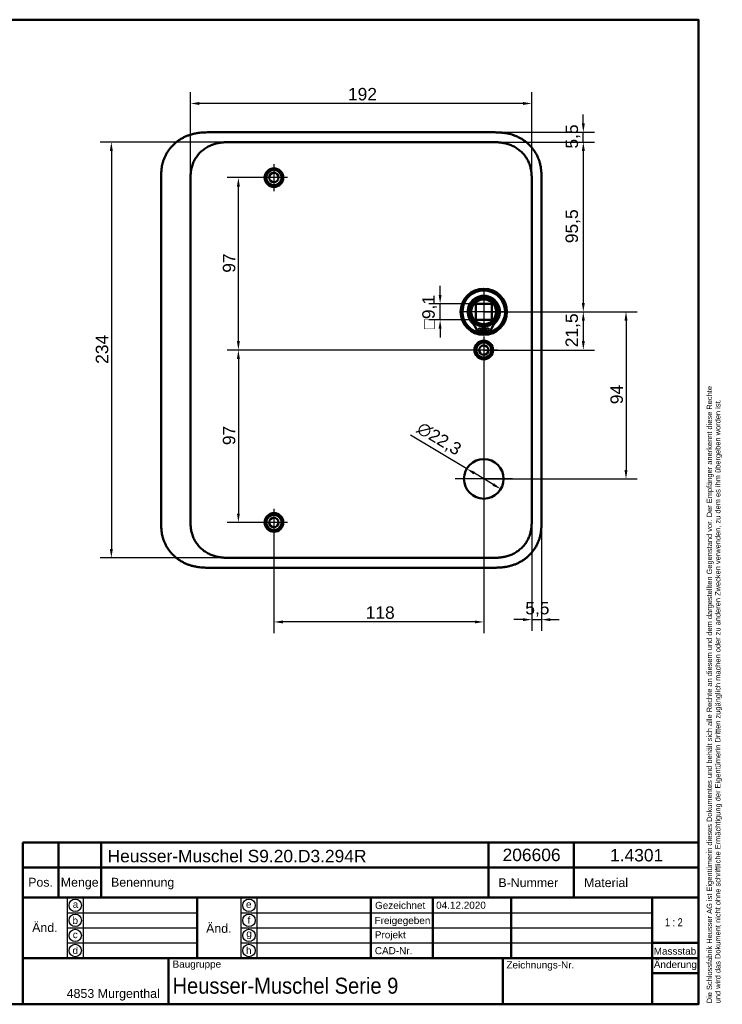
# Model space of a CAD drawing. Header units: millimetres. Extents: x 20 to 833, y 20 to 574.
# Tile 11 of 11: x 438 to 833, y 20 to 574. Entities that reach past the tile are written whole.
import ezdxf
from ezdxf.enums import TextEntityAlignment as Align

# ---------------------------------------------------------------- set-up
doc = ezdxf.new("R2010")
doc.units = ezdxf.units.MM
doc.header["$LTSCALE"] = 2
for name, color, linetype, lineweight in [('Bemaßungen(DIN)', 7, 'Continuous', 25), ('Mittelpunktmarkierung(DIN)', 7, 'Continuous', 25), ('Sichtbare Kanten(DIN)', 7, 'Continuous', 50), ('Skizziergeometrie(DIN)', 7, 'Continuous', 50), ('Skizzierlinie(DIN)', 7, 'Continuous', 25), ('Symbole(DIN)', 7, 'Continuous', 25)]:
    doc.layers.add(name, color=color, linetype=linetype, lineweight=lineweight)
doc.styles.add('Aktuell-DIN', font='arial.ttf')
doc.styles.add('STANDARD-DIN~0', font='arial.ttf')
doc.styles.add('Textstil10', font='arial.ttf')
doc.styles.add('Textstil41', font='arial.ttf', dxfattribs={"width": 0.8})
doc.styles.add('Textstil83', font='arial.ttf', dxfattribs={"width": 0.8})
doc.dimstyles.new('CAD-LAN', dxfattribs={"dimscale": 2, "dimtxt": 3.5, "dimasz": 2.5, "dimexe": 3.175, "dimexo": 0, "dimgap": 0.8, "dimtad": 1, "dimrnd": 1e-08, "dimtxsty": 'STANDARD-DIN~0', "dimcen": 0.09, "dimdle": 10, "dimclrd": 250, "dimclre": 250, "dimclrt": 250, "dimadec": 0, "dimazin": 2, "dimtfac": 1, "dimtmove": 0, "dimatfit": 3, "dimfxl": 1, "dimtolj": 1, "dimtzin": 0, "dimlwd": 25, "dimlwe": 25, "dimarcsym": 0})

# ---------------------------------------------------------------- blocks, each defined once
blk = doc.blocks.new('Ränder Standardrahmen')
at = {"layer": 'Skizziergeometrie(DIN)', "flags": 128}
blk.add_lwpolyline([(10, 10), (10, 287), (410, 287), (410, 10), (10, 10)], dxfattribs=at)
blk = doc.blocks.new('Schriftfelder Heusser')
at = {"layer": 'Skizziergeometrie(DIN)'}
for p, q in [((101, 229.92), (101, 236.92)), ((101, 236.92), (291, 236.92)), ((111, 229.92), (111, 236.92)), ((123, 229.92), (123, 236.92)), ((232, 229.92), (232, 236.92)), ((256, 229.92), (256, 236.92)), ((291, 236.92), (291, 229.92)), ((101, 191.42), (101, 229.92)), ((101, 229.92), (291, 229.92)), ((111, 229.92), (111, 221.42)), ((123, 229.92), (123, 221.42)), ((232, 229.92), (232, 221.42)), ((256, 229.92), (256, 221.42)), ((291, 229.92), (291, 191.42)), ((101, 221.42), (291, 221.42)), ((150, 221.42), (150, 204.42)), ((198.85, 221.42), (198.85, 204.42)), ((216.35, 221.42), (216.35, 204.42)), ((238.35, 221.42), (238.35, 204.42)), ((278, 221.42), (278, 191.42)), ((278, 208.67), (291, 208.67)), ((101, 204.42), (291, 204.42)), ((142, 204.42), (142, 191.42)), ((236, 204.42), (236, 191.42)), ((278, 200.17), (291, 200.17)), ((291, 191.42), (101, 191.42))]:
    blk.add_line(p, q, dxfattribs=at)
at = {"layer": 'Skizzierlinie(DIN)'}
for p, q in [((113.5, 221.42), (113.5, 204.42)), ((118, 221.42), (118, 204.42)), ((162.35, 221.42), (162.35, 204.42)), ((166.85, 221.42), (166.85, 204.42)), ((113.5, 217.17), (150, 217.17)), ((162.35, 217.17), (278, 217.17)), ((113.5, 212.92), (150, 212.92)), ((162.35, 212.92), (278, 212.92)), ((113.5, 208.67), (150, 208.67)), ((162.35, 208.67), (278, 208.67))]:
    blk.add_line(p, q, dxfattribs=at)
for centre in [(115.75, 219.25), (164.6, 219.25), (115.75, 215.04), (164.6, 215.04), (115.75, 210.79), (164.6, 210.79), (115.75, 206.54), (164.6, 206.54)]:
    blk.add_circle(centre, 1.75, dxfattribs=at)
at = {"layer": 'Symbole(DIN)', "color": 7, "insert": (293.33, 191.7), "char_height": 1.5, "width": 182.3003, "attachment_point": 1, "rotation": 90, "line_spacing_factor": 0.944221, "style": 'Aktuell-DIN'}
blk.add_mtext('\\fArial|b0|i0;\\H1.5000;Die Schlossfabrik Heusser AG ist Eigentümerin dieses Dokumentes und behält sich alle Rechte an diesem und dem dargestellten Gegenstand vor. Der Empfänger anerkennt diese Rechte\\Pund wird das Dokument nicht ohne schriftliche Ermächtigung der Eigentümerin Dritten zugänglich machen oder zu anderen Zwecken verwenden, zu dem es ihm übergeben worden ist.\\P ', dxfattribs=at)
at = {"layer": 'Symbole(DIN)', "color": 179, "true_color": 0x262659, "style": 'Aktuell-DIN'}
for s, insert, char_height, attachment_point in [('B-Nummer', (234.74, 225.62), 2.489, 4), ('Material', (265.02, 225.62), 2.489, 5), ('Pos.', (106, 227), 2.489, 2), ('Menge', (117, 227), 2.489, 2), ('Benennung', (125.81, 225.38), 2.489, 4), ('\\fArial|b0|i0;a', (115.81, 219.53), 2, 5), ('\\fArial|b0|i0;e', (164.54, 219.53), 2, 5), ('\\fArial|b0|i0;Gezeichnet', (200.05, 219.23), 2, 4), ('\\fArial|b0|i0;b', (115.75, 215), 2, 5), ('\\fArial|b0|i0;f', (164.55, 215.06), 2, 5), ('\\fArial|b0|i0;Freigegeben', (199.92, 216), 2, 1), ('\\fArial|b0|i0;c', (115.75, 211.01), 2, 5), ('\\fArial|b0|i0;g', (164.63, 211.05), 2, 5), ('\\fArial|b0|i0;Projekt', (200, 211.98), 2, 1), ('\\fArial|b0|i0;d', (115.76, 206.55), 2, 5), ('\\fArial|b0|i0;h', (164.55, 206.57), 2, 5), ('\\fArial|b0|i0;CAD-Nr.', (200, 207.5), 2, 1), ('\\fArial|b0|i0;\\H2.0000;Massstab', (284.39, 206.37), 2, 5), ('\\fArial|b0|i0;\\H2.0000;Baugruppe', (143.1, 203.73), 2, 1), ('\\fArial|b0|i0;Zeichnungs-Nr.', (237, 203.5), 2, 1), ('\\fArial|b0|i0;\\H2.5000;4853 Murgenthal', (113.33, 192.46), 2.5, 7)]:
    blk.add_mtext(s, dxfattribs=dict(at, insert=insert, char_height=char_height, attachment_point=attachment_point))
at = {"layer": 'Symbole(DIN)', "color": 179, "true_color": 0x262659, "attachment_point": 5, "style": 'Aktuell-DIN'}
for s, insert, char_height, width in [('Änd.', (107.21, 213), 2.489, 12.3494), ('Änd.', (156.12, 212.76), 2.489, 12.3494), ('\\fArial|b0|i0;Änderung', (284.51, 202.33), 2, 12.1143)]:
    blk.add_mtext(s, dxfattribs=dict(at, insert=insert, char_height=char_height, width=width))
at = {"layer": 'Symbole(DIN)', "color": 7, "insert": (143.1, 196.62), "char_height": 4.5, "width": 90.18, "attachment_point": 4, "style": 'Aktuell-DIN'}
blk.add_mtext('\\fArial|b0|i0;\\W0.90;\\H4.5000;Heusser-Muschel Serie 9', dxfattribs=at)
at = {"layer": 'Symbole(DIN)', "color": 179, "true_color": 0x262659, "style": 'Textstil10'}
blk.add_attdef('ERSTELLUNGSDATUM_001', (217.23, 218.29), '', height=2, dxfattribs=at)
at = {"layer": 'Symbole(DIN)', "color": 179, "true_color": 0x262659}
for tag, height, style, p in [('AUTOR', 2.49, 'Aktuell-DIN', (240.03, 219.26)), ('KONTROLLDATUM', 2, 'Textstil10', (217.42, 215.04)), ('KONTROLLIERT_VON', 2, 'Textstil10', (239.98, 215.05))]:
    blk.add_attdef(tag, text='', height=height, dxfattribs=dict(at, style=style)).set_placement(p, align=Align.MIDDLE_LEFT)
at = {"layer": 'Symbole(DIN)', "color": 7, "style": 'Textstil83', "width": 0.8}
blk.add_attdef('Anfänglicher_Ansichtsmaßstab_001', (281.57, 213.34), '', height=2.3, dxfattribs=at)
at = {"layer": 'Symbole(DIN)', "color": 179, "true_color": 0x262659, "style": 'Textstil10'}
blk.add_attdef('PROJEKT', text='', height=2, dxfattribs=at).set_placement((217.77, 209.72), align=Align.BOTTOM_LEFT)
at = {"layer": 'Symbole(DIN)', "color": 7, "style": 'Textstil41', "width": 0.8}
blk.add_attdef('STATUS', text='', height=5, dxfattribs=at).set_placement((284.53, 195.86), align=Align.MIDDLE_CENTER)
blk = doc.blocks.new('*D8')
at = {"layer": 'Bemaßungen(DIN)', "color": 250, "linetype": 'Continuous', "lineweight": 25, "true_color": 0x3f3f3f, "transparency": 16777216}
for p, q in [((702.71, 505.14), (761.6, 505.14)), ((755.25, 500.14), (755.25, 414.64)), ((699.25, 409.64), (761.6, 409.64))]:
    blk.add_line(p, q, dxfattribs=at)
at = {"layer": 'Bemaßungen(DIN)', "color": 250, "linetype": 'Continuous', "true_color": 0x3f3f3f, "transparency": 16777216}
for points in [[(754.41, 500.14), (756.08, 500.14), (755.25, 505.14)], [(754.41, 414.64), (756.08, 414.64), (755.25, 409.64)]]:
    blk.add_solid(points, dxfattribs=at)
at = {"layer": 'Defpoints', "color": 0, "linetype": 'Continuous', "transparency": 16777216}
for p in [(702.71, 505.14), (699.25, 409.64), (755.25, 409.64)]:
    blk.add_point(p, dxfattribs=at)
at = {"layer": 'Bemaßungen(DIN)', "color": 250, "linetype": 'Continuous', "lineweight": 25, "true_color": 0x3f3f3f, "transparency": 16777216, "insert": (745.23, 448.27), "char_height": 7, "attachment_point": 1, "rotation": 90, "style": 'STANDARD-DIN~0'}
blk.add_mtext('\\A1;95,5', dxfattribs=at)
blk = doc.blocks.new('*D9')
at = {"layer": 'Bemaßungen(DIN)', "color": 250, "linetype": 'Continuous', "lineweight": 25, "true_color": 0x3f3f3f, "transparency": 16777216}
for p, q in [((699.25, 409.64), (761.6, 409.64)), ((755.25, 404.64), (755.25, 393.14)), ((699.25, 388.14), (761.6, 388.14))]:
    blk.add_line(p, q, dxfattribs=at)
at = {"layer": 'Bemaßungen(DIN)', "color": 250, "linetype": 'Continuous', "true_color": 0x3f3f3f, "transparency": 16777216}
for points in [[(754.41, 404.64), (756.08, 404.64), (755.25, 409.64)], [(754.41, 393.14), (756.08, 393.14), (755.25, 388.14)]]:
    blk.add_solid(points, dxfattribs=at)
at = {"layer": 'Defpoints', "color": 0, "linetype": 'Continuous', "transparency": 16777216}
for p in [(699.25, 409.64), (699.25, 388.14), (755.25, 388.14)]:
    blk.add_point(p, dxfattribs=at)
at = {"layer": 'Bemaßungen(DIN)', "color": 250, "linetype": 'Continuous', "lineweight": 25, "true_color": 0x3f3f3f, "transparency": 16777216, "insert": (745.23, 389.71), "char_height": 7, "attachment_point": 1, "rotation": 90, "style": 'STANDARD-DIN~0'}
blk.add_mtext('\\A1;21,5', dxfattribs=at)
blk = doc.blocks.new('*D10')
at = {"layer": 'Bemaßungen(DIN)', "color": 250, "linetype": 'Continuous', "lineweight": 25, "true_color": 0x3f3f3f, "transparency": 16777216}
for p, q in [((699.25, 409.64), (785.6, 409.64)), ((779.25, 404.64), (779.25, 320.64)), ((699.25, 315.64), (785.6, 315.64))]:
    blk.add_line(p, q, dxfattribs=at)
at = {"layer": 'Bemaßungen(DIN)', "color": 250, "linetype": 'Continuous', "true_color": 0x3f3f3f, "transparency": 16777216}
for points in [[(778.41, 404.64), (780.08, 404.64), (779.25, 409.64)], [(778.41, 320.64), (780.08, 320.64), (779.25, 315.64)]]:
    blk.add_solid(points, dxfattribs=at)
at = {"layer": 'Defpoints', "color": 0, "linetype": 'Continuous', "transparency": 16777216}
for p in [(699.25, 409.64), (699.25, 315.64), (779.25, 315.64)]:
    blk.add_point(p, dxfattribs=at)
at = {"layer": 'Bemaßungen(DIN)', "color": 250, "linetype": 'Continuous', "lineweight": 25, "true_color": 0x3f3f3f, "transparency": 16777216, "insert": (770.5, 357.64), "char_height": 7, "attachment_point": 1, "rotation": 90, "style": 'STANDARD-DIN~0'}
blk.add_mtext('\\A1;94', dxfattribs=at)
blk = doc.blocks.new('*D11')
at = {"layer": 'Bemaßungen(DIN)', "color": 250, "linetype": 'Continuous', "lineweight": 25, "true_color": 0x3f3f3f, "transparency": 16777216}
for p, q in [((755.25, 515.64), (755.25, 520.64)), ((703.71, 510.64), (761.6, 510.64)), ((755.25, 505.14), (755.25, 510.64)), ((702.71, 505.14), (761.6, 505.14)), ((755.25, 500.14), (755.25, 495.14))]:
    blk.add_line(p, q, dxfattribs=at)
at = {"layer": 'Bemaßungen(DIN)', "color": 250, "linetype": 'Continuous', "true_color": 0x3f3f3f, "transparency": 16777216}
for points in [[(754.41, 515.64), (756.08, 515.64), (755.25, 510.64)], [(754.41, 500.14), (756.08, 500.14), (755.25, 505.14)]]:
    blk.add_solid(points, dxfattribs=at)
at = {"layer": 'Defpoints', "color": 0, "linetype": 'Continuous', "transparency": 16777216}
for p in [(703.71, 510.64), (755.25, 510.64), (702.71, 505.14)]:
    blk.add_point(p, dxfattribs=at)
at = {"layer": 'Bemaßungen(DIN)', "color": 250, "linetype": 'Continuous', "lineweight": 25, "true_color": 0x3f3f3f, "transparency": 16777216, "insert": (745.26, 501.49), "char_height": 7, "attachment_point": 1, "rotation": 90, "style": 'STANDARD-DIN~0'}
blk.add_mtext('\\A1;5,5', dxfattribs=at)
blk = doc.blocks.new('*D12')
at = {"layer": 'Bemaßungen(DIN)', "color": 250, "linetype": 'Continuous', "lineweight": 25, "true_color": 0x3f3f3f, "transparency": 16777216}
for p, q in [((581.25, 485.14), (554.9, 485.14)), ((561.25, 393.14), (561.25, 480.14)), ((699.25, 388.14), (554.9, 388.14))]:
    blk.add_line(p, q, dxfattribs=at)
at = {"layer": 'Bemaßungen(DIN)', "color": 250, "linetype": 'Continuous', "true_color": 0x3f3f3f, "transparency": 16777216}
for points in [[(560.41, 480.14), (562.08, 480.14), (561.25, 485.14)], [(560.41, 393.14), (562.08, 393.14), (561.25, 388.14)]]:
    blk.add_solid(points, dxfattribs=at)
at = {"layer": 'Defpoints', "color": 0, "linetype": 'Continuous', "transparency": 16777216}
for p in [(561.25, 485.14), (581.25, 485.14), (699.25, 388.14)]:
    blk.add_point(p, dxfattribs=at)
at = {"layer": 'Bemaßungen(DIN)', "color": 250, "linetype": 'Continuous', "lineweight": 25, "true_color": 0x3f3f3f, "transparency": 16777216, "insert": (552.5, 431.63), "char_height": 7, "attachment_point": 1, "rotation": 90, "style": 'STANDARD-DIN~0'}
blk.add_mtext('\\A1;97', dxfattribs=at)
blk = doc.blocks.new('*D13')
at = {"layer": 'Bemaßungen(DIN)', "color": 250, "linetype": 'Continuous', "lineweight": 25, "true_color": 0x3f3f3f, "transparency": 16777216}
for p, q in [((699.25, 388.14), (554.9, 388.14)), ((561.25, 383.14), (561.25, 296.14)), ((581.25, 291.14), (554.9, 291.14))]:
    blk.add_line(p, q, dxfattribs=at)
at = {"layer": 'Bemaßungen(DIN)', "color": 250, "linetype": 'Continuous', "true_color": 0x3f3f3f, "transparency": 16777216}
for points in [[(560.41, 383.14), (562.08, 383.14), (561.25, 388.14)], [(560.41, 296.14), (562.08, 296.14), (561.25, 291.14)]]:
    blk.add_solid(points, dxfattribs=at)
at = {"layer": 'Defpoints', "color": 0, "linetype": 'Continuous', "transparency": 16777216}
for p in [(699.25, 388.14), (561.25, 291.14), (581.25, 291.14)]:
    blk.add_point(p, dxfattribs=at)
at = {"layer": 'Bemaßungen(DIN)', "color": 250, "linetype": 'Continuous', "lineweight": 25, "true_color": 0x3f3f3f, "transparency": 16777216, "insert": (552.5, 334.63), "char_height": 7, "attachment_point": 1, "rotation": 90, "style": 'STANDARD-DIN~0'}
blk.add_mtext('\\A1;97', dxfattribs=at)
blk = doc.blocks.new('*D14')
at = {"layer": 'Bemaßungen(DIN)', "color": 250, "linetype": 'Continuous', "lineweight": 25, "true_color": 0x3f3f3f, "transparency": 16777216}
for p, q in [((674.7, 419.19), (674.7, 424.19)), ((694.7, 414.19), (668.35, 414.19)), ((674.7, 405.09), (674.7, 414.19)), ((694.7, 405.09), (668.35, 405.09)), ((674.7, 400.09), (674.7, 395.09))]:
    blk.add_line(p, q, dxfattribs=at)
at = {"layer": 'Bemaßungen(DIN)', "color": 250, "linetype": 'Continuous', "true_color": 0x3f3f3f, "transparency": 16777216}
for points in [[(673.86, 419.19), (675.53, 419.19), (674.7, 414.19)], [(673.86, 400.09), (675.53, 400.09), (674.7, 405.09)]]:
    blk.add_solid(points, dxfattribs=at)
at = {"layer": 'Defpoints', "color": 0, "linetype": 'Continuous', "transparency": 16777216}
for p in [(674.7, 414.19), (694.7, 414.19), (694.7, 405.09)]:
    blk.add_point(p, dxfattribs=at)
at = {"layer": 'Bemaßungen(DIN)', "color": 250, "linetype": 'Continuous', "lineweight": 25, "true_color": 0x3f3f3f, "transparency": 16777216, "insert": (664.68, 399.87), "char_height": 7, "attachment_point": 1, "rotation": 90, "style": 'STANDARD-DIN~0'}
blk.add_mtext('\\A1;\\fAIGDT|b0|i0;\\H7.0000;o\\fArial|b0|i0;\\H7.0000;9,1', dxfattribs=at)
blk = doc.blocks.new('*D15')
at = {"layer": 'Bemaßungen(DIN)', "color": 250, "linetype": 'Continuous', "lineweight": 25, "true_color": 0x3f3f3f, "transparency": 16777216}
for p, q in [((689.68, 321.36), (658.03, 340.25)), ((704.53, 312.49), (693.97, 318.79))]:
    blk.add_line(p, q, dxfattribs=at)
at = {"layer": 'Bemaßungen(DIN)', "color": 250, "linetype": 'Continuous', "true_color": 0x3f3f3f, "transparency": 16777216}
for points in [[(694.4, 319.51), (693.54, 318.08), (689.68, 321.36)], [(704.96, 313.2), (704.1, 311.77), (708.82, 309.92)]]:
    blk.add_solid(points, dxfattribs=at)
at = {"layer": 'Defpoints', "color": 0, "linetype": 'Continuous', "transparency": 16777216}
for p in [(689.68, 321.36), (708.82, 309.92)]:
    blk.add_point(p, dxfattribs=at)
at = {"layer": 'Bemaßungen(DIN)', "color": 250, "linetype": 'Continuous', "lineweight": 25, "true_color": 0x3f3f3f, "transparency": 16777216, "insert": (664.66, 348.23), "char_height": 7, "attachment_point": 1, "rotation": 329.1554, "style": 'STANDARD-DIN~0'}
blk.add_mtext('\\A1;∅22,3', dxfattribs=at)
blk = doc.blocks.new('*D16')
at = {"layer": 'Bemaßungen(DIN)', "color": 250, "linetype": 'Continuous', "lineweight": 25, "true_color": 0x3f3f3f, "transparency": 16777216}
for p, q in [((699.25, 380.49), (699.25, 228.79)), ((581.25, 283.49), (581.25, 228.79)), ((694.25, 235.14), (586.25, 235.14))]:
    blk.add_line(p, q, dxfattribs=at)
at = {"layer": 'Bemaßungen(DIN)', "color": 250, "linetype": 'Continuous', "true_color": 0x3f3f3f, "transparency": 16777216}
for points in [[(586.25, 235.97), (586.25, 234.31), (581.25, 235.14)], [(694.25, 235.97), (694.25, 234.31), (699.25, 235.14)]]:
    blk.add_solid(points, dxfattribs=at)
at = {"layer": 'Defpoints', "color": 0, "linetype": 'Continuous', "transparency": 16777216}
for p in [(699.25, 380.49), (581.25, 283.49), (581.25, 235.14)]:
    blk.add_point(p, dxfattribs=at)
at = {"layer": 'Bemaßungen(DIN)', "color": 250, "linetype": 'Continuous', "lineweight": 25, "true_color": 0x3f3f3f, "transparency": 16777216, "insert": (632.84, 243.89), "char_height": 7, "attachment_point": 1, "style": 'STANDARD-DIN~0'}
blk.add_mtext('\\A1;118', dxfattribs=at)
blk = doc.blocks.new('*D17')
at = {"layer": 'Bemaßungen(DIN)', "color": 250, "linetype": 'Continuous', "lineweight": 25, "true_color": 0x3f3f3f, "transparency": 16777216}
for p, q in [((726.25, 293.43), (726.25, 230.08)), ((731.75, 292.43), (731.75, 230.08)), ((721.25, 236.43), (716.25, 236.43)), ((726.25, 236.43), (731.75, 236.43)), ((736.75, 236.43), (741.75, 236.43))]:
    blk.add_line(p, q, dxfattribs=at)
at = {"layer": 'Bemaßungen(DIN)', "color": 250, "linetype": 'Continuous', "true_color": 0x3f3f3f, "transparency": 16777216}
for points in [[(721.25, 237.26), (721.25, 235.59), (726.25, 236.43)], [(736.75, 237.26), (736.75, 235.59), (731.75, 236.43)]]:
    blk.add_solid(points, dxfattribs=at)
at = {"layer": 'Defpoints', "color": 0, "linetype": 'Continuous', "transparency": 16777216}
for p in [(726.25, 293.43), (731.75, 292.43), (731.75, 236.43)]:
    blk.add_point(p, dxfattribs=at)
at = {"layer": 'Bemaßungen(DIN)', "color": 250, "linetype": 'Continuous', "lineweight": 25, "true_color": 0x3f3f3f, "transparency": 16777216, "insert": (722.6, 246.41), "char_height": 7, "attachment_point": 1, "style": 'STANDARD-DIN~0'}
blk.add_mtext('\\A1;5,5', dxfattribs=at)
blk = doc.blocks.new('*D18')
at = {"layer": 'Bemaßungen(DIN)', "color": 250, "linetype": 'Continuous', "lineweight": 25, "true_color": 0x3f3f3f, "transparency": 16777216}
for p, q in [((534.25, 481.27), (534.25, 533.21)), ((726.25, 482.86), (726.25, 533.21)), ((721.25, 526.86), (539.25, 526.86))]:
    blk.add_line(p, q, dxfattribs=at)
at = {"layer": 'Bemaßungen(DIN)', "color": 250, "linetype": 'Continuous', "true_color": 0x3f3f3f, "transparency": 16777216}
for points in [[(539.25, 527.69), (539.25, 526.02), (534.25, 526.86)], [(721.25, 527.69), (721.25, 526.02), (726.25, 526.86)]]:
    blk.add_solid(points, dxfattribs=at)
at = {"layer": 'Defpoints', "color": 0, "linetype": 'Continuous', "transparency": 16777216}
for p in [(534.25, 526.86), (726.25, 482.86), (534.25, 481.27)]:
    blk.add_point(p, dxfattribs=at)
at = {"layer": 'Bemaßungen(DIN)', "color": 250, "linetype": 'Continuous', "lineweight": 25, "true_color": 0x3f3f3f, "transparency": 16777216, "insert": (622.88, 535.6), "char_height": 7, "attachment_point": 1, "style": 'STANDARD-DIN~0'}
blk.add_mtext('\\A1;192', dxfattribs=at)
blk = doc.blocks.new('*D19')
at = {"layer": 'Bemaßungen(DIN)', "color": 250, "linetype": 'Continuous', "lineweight": 25, "true_color": 0x3f3f3f, "transparency": 16777216}
for p, q in [((557.79, 505.14), (483.44, 505.14)), ((489.79, 500.14), (489.79, 276.14)), ((557.79, 271.14), (483.44, 271.14))]:
    blk.add_line(p, q, dxfattribs=at)
at = {"layer": 'Bemaßungen(DIN)', "color": 250, "linetype": 'Continuous', "true_color": 0x3f3f3f, "transparency": 16777216}
for points in [[(488.95, 500.14), (490.62, 500.14), (489.79, 505.14)], [(488.95, 276.14), (490.62, 276.14), (489.79, 271.14)]]:
    blk.add_solid(points, dxfattribs=at)
at = {"layer": 'Defpoints', "color": 0, "linetype": 'Continuous', "transparency": 16777216}
for p in [(557.79, 505.14), (489.79, 271.14), (557.79, 271.14)]:
    blk.add_point(p, dxfattribs=at)
at = {"layer": 'Bemaßungen(DIN)', "color": 250, "linetype": 'Continuous', "lineweight": 25, "true_color": 0x3f3f3f, "transparency": 16777216, "insert": (481.03, 380.36), "char_height": 7, "attachment_point": 1, "rotation": 90, "style": 'STANDARD-DIN~0'}
blk.add_mtext('\\A1;234', dxfattribs=at)

msp = doc.modelspace()

# ---------------------------------------------------------------- linework, layer by layer
at = {"layer": 'Mittelpunktmarkierung(DIN)', "linetype": 'Continuous'}
for p, q in [((581.248, 492.791), (581.248, 477.491)), ((588.898, 485.141), (573.598, 485.141)), ((699.248, 421.641), (699.248, 397.641)), ((711.248, 409.641), (687.248, 409.641)), ((699.248, 395.791), (699.248, 380.491)), ((706.898, 388.141), (691.598, 388.141)), ((699.248, 331.791), (699.248, 299.491)), ((715.398, 315.641), (683.098, 315.641)), ((581.248, 298.791), (581.248, 283.491)), ((588.898, 291.141), (573.598, 291.141))]:
    msp.add_line(p, q, dxfattribs=at)
at = {"layer": 'Sichtbare Kanten(DIN)'}
for p, q in [((703.709, 510.641), (544.787, 510.641)), ((557.787, 505.141), (557.787, 505.141)), ((702.71, 505.141), (557.787, 505.141)), ((517.748, 483.857), (517.748, 292.384)), ((731.748, 292.425), (731.748, 483.857)), ((694.698, 405.091), (694.698, 414.191)), ((694.698, 414.191), (703.798, 414.191)), ((703.798, 414.191), (703.798, 405.091)), ((703.798, 405.091), (694.698, 405.091)), ((698.632, 401.383), (698.632, 397.683)), ((699.865, 397.683), (699.865, 401.383)), ((698.632, 397.683), (695.608, 397.683)), ((702.889, 397.683), (699.865, 397.683)), ((557.786, 271.141), (557.787, 271.141)), ((702.71, 271.141), (557.787, 271.141)), ((702.71, 271.141), (702.71, 271.141)), ((544.787, 265.641), (703.709, 265.641))]:
    msp.add_line(p, q, dxfattribs=at)
for centre, radius in [((581.248, 485.141), 5.25), ((581.248, 485.141), 4.25), ((581.248, 485.141), 2.65), ((699.248, 409.641), 13), ((699.248, 409.641), 12.5), ((699.248, 409.641), 8), ((699.248, 409.641), 7), ((697.017, 399.533), 0.85), ((701.48, 399.533), 0.85), ((699.248, 388.141), 5.25), ((699.248, 388.141), 4.25), ((699.248, 388.141), 2.65), ((699.248, 315.641), 11.15), ((581.248, 291.141), 5.25), ((581.248, 291.141), 4.25), ((581.248, 291.141), 2.65)]:
    msp.add_circle(centre, radius, dxfattribs=at)
for centre, radius, start, end in [((699.248, 409.641), 12, 288.17213, 251.82787), ((699.248, 409.641), 9.017, 314.1409, 225.8591), ((699.248, 408.908), 7.55, 215.6871, 265.31499), ((699.248, 408.908), 7.55, 274.68501, 324.3129), ((686.925, 396.943), 8.678, 4.96705, 45.8591), ((699.248, 409.641), 8.2, 243.63056, 296.36944), ((699.248, 409.641), 9, 266.0711, 273.9289), ((711.571, 396.943), 8.678, 134.1409, 175.03295), ((699.248, 409.641), 12, 265.21102, 274.78898)]:
    msp.add_arc(centre, radius, start, end, dxfattribs=at)
for points, knots in [([(544.787, 510.641), (544.201, 510.639), (543.023, 510.625), (541.534, 510.562), (540.036, 510.447), (538.833, 510.309), (537.329, 510.067), (536.128, 509.815), (534.638, 509.42), (533.459, 509.038), (532.008, 508.478), (530.87, 507.962), (529.485, 507.233), (528.411, 506.585), (527.118, 505.695), (526.129, 504.923), (524.955, 503.887), (524.069, 503.003), (523.037, 501.839), (522.274, 500.862), (521.402, 499.592), (520.773, 498.541), (520.074, 497.191), (519.587, 496.085), (519.066, 494.68), (518.72, 493.542), (518.372, 492.108), (518.158, 490.956), (517.962, 489.517), (517.859, 488.368), (517.782, 486.942), (517.749, 485.528), (517.748, 484.411), (517.748, 483.857)], [-0.99998994, -0.99998994, -0.99998994, -0.99998994, -0.9592928, -0.91859565, -0.89824708, -0.85754993, -0.83720136, -0.79650421, -0.77615564, -0.73545849, -0.71510992, -0.67441277, -0.6540642, -0.61336705, -0.59301848, -0.55232133, -0.53197276, -0.49127561, -0.47092704, -0.43022989, -0.40988132, -0.36918417, -0.3488356, -0.30813845, -0.28778988, -0.24709273, -0.22674416, -0.18604701, -0.16569844, -0.12500129, -0.10465272, -0.06395557, -0.02325842, -0.02325842, -0.02325842, -0.02325842]), ([(731.748, 483.857), (731.748, 484.155), (731.748, 484.754), (731.742, 485.507), (731.73, 486.264), (731.712, 486.872), (731.678, 487.635), (731.64, 488.247), (731.565, 489.166), (731.463, 490.085), (731.276, 491.311), (731.093, 492.224), (730.875, 493.131), (730.712, 493.732), (730.486, 494.478), (730.286, 495.069), (730.013, 495.8), (729.776, 496.377), (729.394, 497.232), (728.975, 498.071), (728.282, 499.294), (727.598, 500.339), (726.663, 501.588), (725.855, 502.539), (724.775, 503.663), (723.857, 504.507), (722.649, 505.491), (721.638, 506.219), (720.324, 507.052), (719.234, 507.655), (717.973, 508.261), (717.114, 508.624), (716.242, 508.954), (715.656, 509.158), (714.768, 509.439), (713.871, 509.686), (712.665, 509.964), (711.754, 510.134), (710.839, 510.275), (710.229, 510.355), (709.465, 510.439), (708.854, 510.493), (708.092, 510.547), (707.482, 510.58), (706.569, 510.615), (705.358, 510.64), (704.307, 510.642), (703.709, 510.641)], [-0.99999789, -0.99999789, -0.99999789, -0.99999789, -0.9791648, -0.9583317, -0.94791516, -0.92708206, -0.91666552, -0.89583243, -0.88541588, -0.85416624, -0.83333315, -0.80208351, -0.79166696, -0.77083387, -0.76041733, -0.73958423, -0.72916769, -0.70833459, -0.69791805, -0.66666841, -0.64583532, -0.60416913, -0.58333604, -0.54166985, -0.52083676, -0.47917058, -0.45833749, -0.4166713, -0.39583821, -0.35417202, -0.33333893, -0.30208929, -0.29167275, -0.27083965, -0.26042311, -0.22917347, -0.20834038, -0.17709074, -0.16667419, -0.1458411, -0.13542455, -0.11459146, -0.10417491, -0.08334182, -0.07292528, -0.04167564, -0.00000945, -0.00000945, -0.00000945, -0.00000945]), ([(534.248, 482.857), (534.248, 483.485), (534.248, 484.133), (534.261, 484.782), (534.275, 485.504), (534.304, 486.228), (534.359, 486.943), (534.419, 487.722), (534.51, 488.49), (534.641, 489.252), (534.777, 490.044), (534.955, 490.83), (535.19, 491.621), (535.426, 492.414), (535.716, 493.202), (536.061, 493.967), (536.408, 494.736), (536.811, 495.485), (537.266, 496.202), (537.721, 496.917), (538.228, 497.602), (538.784, 498.251), (539.334, 498.893), (539.936, 499.501), (540.573, 500.061), (541.209, 500.622), (541.879, 501.133), (542.58, 501.598), (543.275, 502.06), (544.001, 502.475), (544.754, 502.844), (545.49, 503.204), (546.253, 503.521), (547.036, 503.792), (547.791, 504.053), (548.565, 504.272), (549.349, 504.45), (550.098, 504.62), (550.854, 504.752), (551.618, 504.853), (552.341, 504.948), (553.071, 505.014), (553.802, 505.058), (554.493, 505.099), (555.185, 505.121), (555.871, 505.131), (556.518, 505.141), (557.159, 505.141), (557.787, 505.141)], [0, 0, 0, 0, 0.20048, 0.20048, 0.20048, 0.4237428, 0.4237428, 0.4237428, 0.6666848, 0.6666848, 0.6666848, 0.9193992, 0.9193992, 0.9193992, 1.173002, 1.173002, 1.173002, 1.4278722, 1.4278722, 1.4278722, 1.6819311, 1.6819311, 1.6819311, 1.933378, 1.933378, 1.933378, 2.1848149, 2.1848149, 2.1848149, 2.4343919, 2.4343919, 2.4343919, 2.6782792, 2.6782792, 2.6782792, 2.9134601, 2.9134601, 2.9134601, 3.1379646, 3.1379646, 3.1379646, 3.3508174, 3.3508174, 3.3508174, 3.5518222, 3.5518222, 3.5518222, 3.7413044, 3.7413044, 3.7413044, 3.7413044]), ([(702.71, 505.141), (703.337, 505.141), (703.979, 505.141), (704.625, 505.131), (705.311, 505.121), (706.004, 505.099), (706.694, 505.058), (707.425, 505.014), (708.155, 504.948), (708.879, 504.853), (709.642, 504.752), (710.399, 504.62), (711.147, 504.45), (711.931, 504.272), (712.706, 504.053), (713.461, 503.792), (714.244, 503.521), (715.007, 503.204), (715.743, 502.844), (716.496, 502.475), (717.221, 502.06), (717.917, 501.598), (718.617, 501.133), (719.287, 500.622), (719.924, 500.061), (720.561, 499.501), (721.162, 498.893), (721.712, 498.251), (722.269, 497.602), (722.776, 496.917), (723.23, 496.202), (723.686, 495.484), (724.089, 494.736), (724.435, 493.967), (724.781, 493.202), (725.071, 492.414), (725.306, 491.621), (725.541, 490.83), (725.72, 490.044), (725.856, 489.252), (725.987, 488.49), (726.077, 487.722), (726.138, 486.943), (726.193, 486.228), (726.222, 485.504), (726.236, 484.782), (726.248, 484.133), (726.248, 483.485), (726.248, 482.857)], [0, 0, 0, 0, 0.1894834, 0.1894834, 0.1894834, 0.3904881, 0.3904881, 0.3904881, 0.6033414, 0.6033414, 0.6033414, 0.8278466, 0.8278466, 0.8278466, 1.0630283, 1.0630283, 1.0630283, 1.3069161, 1.3069161, 1.3069161, 1.5564929, 1.5564929, 1.5564929, 1.8079285, 1.8079285, 1.8079285, 2.0593731, 2.0593731, 2.0593731, 2.3134297, 2.3134297, 2.3134297, 2.5682979, 2.5682979, 2.5682979, 2.8218991, 2.8218991, 2.8218991, 3.0746122, 3.0746122, 3.0746122, 3.3175525, 3.3175525, 3.3175525, 3.5408138, 3.5408138, 3.5408138, 3.7412926, 3.7412926, 3.7412926, 3.7412926]), ([(517.748, 292.343), (517.748, 291.816), (517.749, 290.726), (517.782, 289.34), (517.859, 287.914), (517.962, 286.765), (518.158, 285.326), (518.372, 284.174), (518.72, 282.74), (519.066, 281.602), (519.587, 280.197), (520.074, 279.091), (520.773, 277.741), (521.402, 276.69), (522.273, 275.42), (523.037, 274.443), (524.069, 273.279), (524.955, 272.396), (526.129, 271.359), (527.118, 270.587), (528.411, 269.697), (529.485, 269.049), (530.87, 268.32), (532.008, 267.804), (533.459, 267.244), (534.638, 266.862), (536.128, 266.468), (537.328, 266.215), (538.833, 265.974), (540.036, 265.835), (541.534, 265.72), (543.023, 265.657), (544.201, 265.643), (544.787, 265.641)], [-0.97472618, -0.97472618, -0.97472618, -0.97472618, -0.93604739, -0.89534998, -0.87500127, -0.83430386, -0.81395515, -0.77325774, -0.75290903, -0.71221162, -0.69186291, -0.6511655, -0.6308168, -0.59011938, -0.56977068, -0.52907326, -0.50872456, -0.46802714, -0.44767844, -0.40698102, -0.38663232, -0.3459349, -0.3255862, -0.28488878, -0.26454008, -0.22384266, -0.20349396, -0.16279654, -0.14244784, -0.10175042, -0.08140172, -0.0407043, -0.00000689, -0.00000689, -0.00000689, -0.00000689]), ([(557.786, 271.141), (557.159, 271.141), (556.518, 271.141), (555.871, 271.151), (555.185, 271.161), (554.493, 271.183), (553.802, 271.224), (553.071, 271.268), (552.341, 271.334), (551.618, 271.43), (550.854, 271.53), (550.097, 271.662), (549.349, 271.832), (548.565, 272.01), (547.791, 272.229), (547.036, 272.49), (546.252, 272.761), (545.49, 273.078), (544.754, 273.438), (544.001, 273.807), (543.275, 274.222), (542.58, 274.684), (541.879, 275.149), (541.209, 275.66), (540.573, 276.221), (539.936, 276.781), (539.334, 277.389), (538.784, 278.031), (538.228, 278.68), (537.721, 279.365), (537.266, 280.08), (536.811, 280.798), (536.408, 281.546), (536.061, 282.315), (535.716, 283.08), (535.426, 283.868), (535.19, 284.661), (534.955, 285.452), (534.777, 286.238), (534.641, 287.03), (534.51, 287.792), (534.419, 288.561), (534.359, 289.339), (534.304, 290.054), (534.275, 290.778), (534.261, 291.5), (534.248, 292.149), (534.248, 292.797), (534.248, 293.425)], [0, 0, 0, 0, 0.1894861, 0.1894861, 0.1894861, 0.3904941, 0.3904941, 0.3904941, 0.6033491, 0.6033491, 0.6033491, 0.8278544, 0.8278544, 0.8278544, 1.0630348, 1.0630348, 1.0630348, 1.3069205, 1.3069205, 1.3069205, 1.5564953, 1.5564953, 1.5564953, 1.8079303, 1.8079303, 1.8079303, 2.0593759, 2.0593759, 2.0593759, 2.3134335, 2.3134335, 2.3134335, 2.5683022, 2.5683022, 2.5683022, 2.8219033, 2.8219033, 2.8219033, 3.0746163, 3.0746163, 3.0746163, 3.3175565, 3.3175565, 3.3175565, 3.5408165, 3.5408165, 3.5408165, 3.7412931, 3.7412931, 3.7412931, 3.7412931]), ([(726.248, 293.425), (726.248, 292.797), (726.248, 292.149), (726.236, 291.5), (726.222, 290.778), (726.193, 290.054), (726.138, 289.339), (726.077, 288.56), (725.987, 287.792), (725.856, 287.03), (725.72, 286.238), (725.541, 285.452), (725.306, 284.661), (725.071, 283.868), (724.781, 283.08), (724.435, 282.315), (724.089, 281.546), (723.686, 280.798), (723.23, 280.08), (722.776, 279.365), (722.269, 278.68), (721.712, 278.031), (721.162, 277.389), (720.561, 276.781), (719.924, 276.221), (719.287, 275.66), (718.617, 275.149), (717.917, 274.684), (717.221, 274.222), (716.496, 273.807), (715.743, 273.438), (715.007, 273.078), (714.244, 272.761), (713.461, 272.49), (712.706, 272.229), (711.931, 272.01), (711.147, 271.832), (710.399, 271.662), (709.642, 271.53), (708.879, 271.43), (708.155, 271.334), (707.425, 271.268), (706.694, 271.224), (706.003, 271.183), (705.311, 271.161), (704.625, 271.151), (703.979, 271.141), (703.337, 271.141), (702.71, 271.141)], [0, 0, 0, 0, 0.2004784, 0.2004784, 0.2004784, 0.4237411, 0.4237411, 0.4237411, 0.6666843, 0.6666843, 0.6666843, 0.9194001, 0.9194001, 0.9194001, 1.1730034, 1.1730034, 1.1730034, 1.4278738, 1.4278738, 1.4278738, 1.6819326, 1.6819326, 1.6819326, 1.9333793, 1.9333793, 1.9333793, 2.1848165, 2.1848165, 2.1848165, 2.4343943, 2.4343943, 2.4343943, 2.6782826, 2.6782826, 2.6782826, 2.9134642, 2.9134642, 2.9134642, 3.137969, 3.137969, 3.137969, 3.3508216, 3.3508216, 3.3508216, 3.5518257, 3.5518257, 3.5518257, 3.7413067, 3.7413067, 3.7413067, 3.7413067]), ([(703.709, 265.641), (704.307, 265.641), (705.358, 265.642), (706.569, 265.667), (707.482, 265.702), (708.092, 265.735), (708.854, 265.789), (709.465, 265.843), (710.229, 265.927), (710.839, 266.007), (711.754, 266.148), (712.665, 266.318), (714.022, 266.631), (715.215, 266.971), (716.682, 267.481), (717.833, 267.954), (719.234, 268.627), (720.323, 269.23), (721.638, 270.063), (722.65, 270.791), (723.857, 271.775), (724.774, 272.619), (725.855, 273.743), (726.663, 274.694), (727.598, 275.943), (728.282, 276.989), (729.053, 278.347), (729.598, 279.471), (730.19, 280.915), (730.59, 282.099), (730.997, 283.602), (731.252, 284.818), (731.463, 286.197), (731.565, 287.116), (731.64, 288.035), (731.678, 288.647), (731.712, 289.41), (731.73, 290.018), (731.742, 290.775), (731.748, 291.528), (731.748, 292.127), (731.748, 292.425)], [-0.99999787, -0.99999787, -0.99999787, -0.99999787, -0.95833168, -0.92708204, -0.9166655, -0.89583241, -0.88541586, -0.86458277, -0.85416622, -0.83333313, -0.82291658, -0.79166695, -0.77083385, -0.72916767, -0.70833458, -0.66666839, -0.6458353, -0.60416912, -0.58333603, -0.54166984, -0.52083675, -0.47917057, -0.45833747, -0.41667129, -0.3958382, -0.35417201, -0.33333892, -0.29167274, -0.27083965, -0.22917346, -0.20834037, -0.16667419, -0.14584109, -0.11459146, -0.10417491, -0.08334182, -0.07292527, -0.05209218, -0.04167563, -0.02084254, -0.00000945, -0.00000945, -0.00000945, -0.00000945])]:
    msp.add_open_spline(points, degree=3, knots=knots, dxfattribs=at)
for points in [[(534.248, 293.425), (534.248, 388.141), (534.248, 482.857)], [(726.248, 482.857), (726.248, 388.141), (726.248, 293.425)]]:
    msp.add_open_spline(points, degree=2, dxfattribs=at)

# ---------------------------------------------------------------- block references
at = {"xscale": 2, "yscale": 2, "zscale": 2}
msp.add_blockref('Ränder Standardrahmen', (0, 0), dxfattribs=at)
msp.add_blockref('Schriftfelder Heusser', (238, -362.833), dxfattribs=at).add_auto_attribs({'ERSTELLUNGSDATUM_001': '04.12.2020', 'Anfänglicher_Ansichtsmaßstab_001': '1 : 2'})

# ---------------------------------------------------------------- texts
at = {"layer": 'Symbole(DIN)', "color": 7, "char_height": 7, "attachment_point": 1, "style": 'Aktuell-DIN'}
for s, insert, width in [('{\\fArial|b0|i0;\\H7.0000;Heusser-Muschel S9.20.D3.294R}', (487.659, 106.906), 145.65549), ('{\\fArial|b0|i0;\\H7.0000;206606}', (709.83, 107.58), 32.62043), ('{\\fArial|b0|i0;\\H7.0000;1.4301}', (770.274, 107.401), 29.89939)]:
    msp.add_mtext(s, dxfattribs=dict(at, insert=insert, width=width))

# ---------------------------------------------------------------- dimensions: what is measured, and where the dimension line sits
at = {"layer": 'Bemaßungen(DIN)', "color": 250, "linetype": 'Continuous', "lineweight": 25, "true_color": 0x3f3f3f}
for base, p1, p2, angle, override, picture, middle in [((534.248, 526.857), (726.248, 482.857), (534.248, 481.269), 180, {"dimgap": 0.8, "dimdec": 2, "dimtol": 0, "dimlim": 0, "dimtp": 0, "dimtm": 0, "dimtdec": 2, "dimtofl": 0, "dimatfit": 1}, '*D18', (630.248, 526.857)), ((755.248, 510.641), (702.71, 505.141), (703.709, 510.641), 90, {"dimgap": 0.8, "dimdec": 2, "dimtol": 0, "dimlim": 0, "dimtp": 0, "dimtm": 0, "dimtdec": 2, "dimtofl": 1, "dimatfit": 1}, '*D11', (755.248, 507.891)), ((489.787, 271.141), (557.787, 505.141), (557.787, 271.141), 90, {"dimgap": 0.8, "dimdec": 2, "dimtol": 0, "dimlim": 0, "dimtp": 0, "dimtm": 0, "dimtdec": 2, "dimtofl": 0, "dimatfit": 1}, '*D19', (489.787, 388.141)), ((755.248, 409.641), (702.71, 505.141), (699.248, 409.641), 90, {"dimgap": 0.8, "dimdec": 2, "dimtol": 0, "dimlim": 0, "dimtp": 0, "dimtm": 0, "dimtdec": 2, "dimtofl": 0, "dimatfit": 1}, '*D8', (755.248, 457.391)), ((561.248, 485.141), (699.248, 388.141), (581.248, 485.141), 90, {"dimgap": 0.8, "dimdec": 2, "dimtol": 0, "dimlim": 0, "dimtp": 0, "dimtm": 0, "dimtdec": 2, "dimtofl": 0, "dimatfit": 1}, '*D12', (561.248, 436.641)), ((755.248, 388.141), (699.248, 409.641), (699.248, 388.141), 90, {"dimgap": 0.8, "dimdec": 2, "dimtol": 0, "dimlim": 0, "dimtp": 0, "dimtm": 0, "dimtdec": 2, "dimtofl": 0, "dimatfit": 1}, '*D9', (755.248, 398.891)), ((779.248, 315.641), (699.248, 409.641), (699.248, 315.641), 90, {"dimgap": 0.8, "dimdec": 2, "dimtol": 0, "dimlim": 0, "dimtp": 0, "dimtm": 0, "dimtdec": 2, "dimtofl": 0, "dimatfit": 1}, '*D10', (779.248, 362.641)), ((561.248, 291.141), (699.248, 388.141), (581.248, 291.141), 90, {"dimgap": 0.8, "dimdec": 2, "dimtol": 0, "dimlim": 0, "dimtp": 0, "dimtm": 0, "dimtdec": 2, "dimtofl": 0, "dimatfit": 1}, '*D13', (561.248, 339.641)), ((581.248, 235.141), (699.248, 380.491), (581.248, 283.491), 180, {"dimgap": 0.8, "dimdec": 2, "dimtol": 0, "dimlim": 0, "dimtp": 0, "dimtm": 0, "dimtdec": 2, "dimtofl": 0, "dimatfit": 1}, '*D16', (640.248, 235.141)), ((731.748, 236.425), (726.248, 293.425), (731.748, 292.425), 180, {"dimgap": 0.8, "dimdec": 2, "dimtol": 0, "dimlim": 0, "dimtp": 0, "dimtm": 0, "dimtdec": 2, "dimtofl": 1, "dimatfit": 1}, '*D17', (728.998, 236.425))]:
    dim = msp.add_linear_dim(base=base, p1=p1, p2=p2, angle=angle, dimstyle='CAD-LAN', override=override, dxfattribs=at)
    dim.commit()
    dim.dimension.update_dxf_attribs({"geometry": picture, "text_midpoint": middle, "dimtype": 160})
dim = msp.add_linear_dim(base=(674.698, 414.191), p1=(694.698, 405.091), p2=(694.698, 414.191), angle=90, text='\\fAIGDT|b0|i0;\\H7.0000;o\\fArial|b0|i0;\\H7.0000;<>', dimstyle='CAD-LAN', override={"dimgap": 0.8, "dimdec": 2, "dimtol": 0, "dimlim": 0, "dimtp": 0, "dimtm": 0, "dimtdec": 2, "dimtofl": 1, "dimatfit": 1}, dxfattribs=at)
dim.commit()
dim.dimension.update_dxf_attribs({"geometry": '*D14', "text_midpoint": (674.698, 409.641), "dimtype": 160})
dim = msp.add_diameter_dim_2p(p1=(708.821, 309.924), p2=(689.675, 321.358), dimstyle='CAD-LAN', override={"dimgap": 0.8, "dimdec": 2, "dimlfac": 1, "dimtol": 0, "dimlim": 0, "dimtp": 0, "dimtm": 0, "dimtdec": 2, "dimatfit": 2}, dxfattribs=at)
dim.commit()
dim.dimension.update_dxf_attribs({"geometry": '*D15', "text_midpoint": (670.48, 332.821), "dimtype": 163})

doc.saveas('drawing.dxf')
